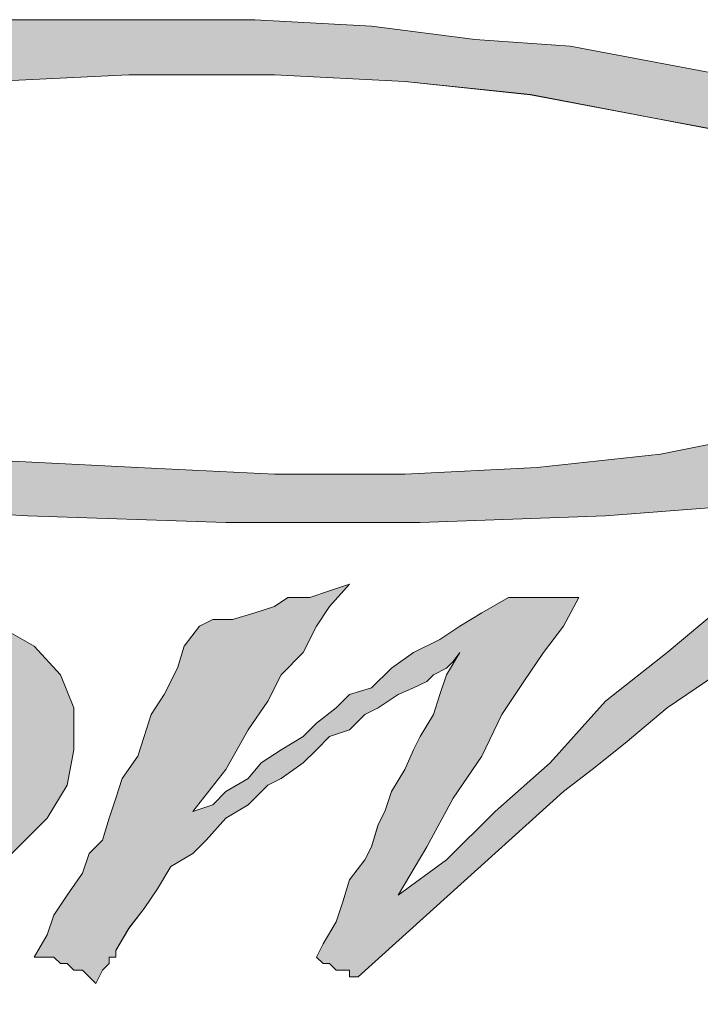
# Paper-space layout 'A2-V (Narrow)' of a CAD drawing. Header units: millimetres. Extents: x -5 to 415, y -15 to 579.
# Tile 6 of 17: x 236.03 to 243.47, y 11.24 to 22. Entities that reach past the tile are written whole.
import ezdxf

# ---------------------------------------------------------------- set-up
doc = ezdxf.new("R2010")
doc.units = ezdxf.units.MM
for name, color, linetype in [('Disegno1', 2, 'Continuous'), ('Tabella', 7, 'Continuous'), ('TabellaCampi', 2, 'Continuous'), ('TabellaIntestazioni', 1, 'Continuous')]:
    doc.layers.add(name, color=color, linetype=linetype)
doc.styles.get("Standard").update_dxf_attribs({"font": 'arial.ttf', "height": 3})

# ---------------------------------------------------------------- blocks, each defined once
blk = doc.blocks.new('L')
h = blk.add_hatch(color=5)
h.paths.add_polyline_path([(50.912, 9.696), (50.695, 9.334), (50.454, 9.021), (50.164, 8.659), (49.923, 8.274), (49.634, 7.912), (49.417, 7.526), (49.176, 7.213), (48.959, 6.852), (48.887, 6.707), (48.887, 6.466), (48.959, 6.321), (49.031, 6.177), (49.176, 6.104), (49.321, 6.008), (49.489, 5.935), (49.706, 5.935), (50.164, 5.935), (50.622, 6.104), (51.056, 6.249), (51.514, 6.393), (51.9, 6.707), (52.189, 6.924), (52.43, 7.141), (52.503, 7.382), (52.43, 7.382), (52.334, 7.382), (52.189, 7.382), (51.972, 7.31), (51.828, 7.31), (51.659, 7.31), (51.514, 7.31), (51.442, 7.31), (51.442, 7.213), (51.37, 7.141), (51.37, 7.068), (51.297, 6.924), (51.129, 6.852), (51.056, 6.707), (50.839, 6.61), (50.622, 6.466), (50.454, 6.393), (50.237, 6.393), (50.164, 6.393), (50.092, 6.393), (50.02, 6.466), (49.923, 6.538), (49.923, 6.707), (49.923, 6.779), (50.02, 6.996), (50.164, 7.382), (50.381, 7.912), (50.695, 8.346), (50.984, 8.876), (51.225, 9.334), (51.442, 9.624), (51.587, 9.696), (51.828, 9.696), (52.045, 9.792), (52.334, 9.792), (52.647, 9.792), (52.937, 9.696), (53.178, 9.696), (53.467, 9.624), (53.636, 9.551), (53.708, 9.624), (53.708, 9.696), (53.853, 9.865), (53.925, 10.009), (53.997, 10.154), (54.069, 10.299), (54.142, 10.467), (54.238, 10.54), (53.997, 10.54), (53.78, 10.54), (53.395, 10.467), (53.033, 10.467), (52.647, 10.395), (52.334, 10.299), (52.045, 10.226), (51.828, 10.226), (52.045, 10.467), (52.262, 10.757), (52.575, 11.07), (52.937, 11.359), (53.322, 11.745), (53.708, 12.034), (54.069, 12.348), (54.528, 12.637), (53.033, 12.637), (52.864, 12.42), (52.647, 12.203), (52.503, 11.89), (52.189, 11.6), (51.972, 11.215), (51.659, 10.829), (51.442, 10.467), (51.129, 10.009), (50.695, 10.009), (50.309, 9.937), (50.02, 9.937), (49.779, 9.865), (49.562, 9.865), (49.321, 9.865), (49.104, 9.865), (48.814, 9.937), (49.176, 10.54), (49.489, 11.07), (49.851, 11.432), (50.237, 11.745), (50.622, 11.89), (51.056, 11.962), (51.587, 11.962), (52.117, 11.817), (52.72, 12.565), (52.647, 12.637), (52.575, 12.637), (52.43, 12.637), (52.262, 12.637), (52.045, 12.637), (51.828, 12.565), (51.587, 12.565), (50.839, 12.492), (50.164, 12.275), (49.634, 11.89), (49.248, 11.504), (48.887, 11.142), (48.573, 10.684), (48.356, 10.226), (48.115, 9.937), (46.548, 9.937), (46.621, 9.865), (46.693, 9.696), (46.765, 9.624), (46.765, 9.551), (46.838, 9.479), (46.91, 9.407), (47.006, 9.407), (47.079, 9.407), (47.151, 9.407), (47.223, 9.407), (47.368, 9.407), (47.44, 9.407), (47.609, 9.407), (47.754, 9.407), (47.971, 9.479), (44.21, 4.2), (44.957, 3.597), (45.56, 4.441), (46.018, 5.188), (46.548, 5.935), (47.006, 6.707), (47.44, 7.454), (47.898, 8.129), (48.284, 8.804), (48.646, 9.479), (48.887, 9.551), (49.176, 9.551), (49.489, 9.551), (49.779, 9.624), (50.092, 9.624), (50.381, 9.624), (50.695, 9.624)])
h.paths.add_polyline_path([(46.548, 3.091), (48.212, 3.091), (48.212, 2.778), (46.91, 2.778), (46.91, 2.488), (47.681, 2.488), (47.681, 2.175), (46.91, 2.175), (46.91, 1.789), (48.212, 1.789), (48.212, 1.5), (46.548, 1.5)])
h.paths.add_polyline_path([(50.164, 2.778), (49.104, 2.778), (49.104, 2.488), (50.092, 2.488), (50.164, 2.488), (50.237, 2.488), (50.309, 2.488), (50.309, 2.392), (50.381, 2.392), (50.454, 2.32), (50.454, 2.247), (50.454, 2.175), (50.526, 2.175), (50.526, 2.103), (50.526, 1.886), (50.526, 1.789), (50.454, 1.789), (50.454, 1.717), (50.454, 1.645), (50.454, 1.572), (50.381, 1.572), (50.309, 1.5), (50.237, 1.5), (50.164, 1.5), (50.092, 1.5), (49.104, 1.5), (49.031, 1.5), (48.959, 1.5), (48.887, 1.5), (48.887, 1.572), (48.814, 1.572), (48.718, 1.645), (48.718, 1.717), (48.718, 1.789), (48.718, 1.886), (48.718, 1.958), (49.031, 1.958), (49.031, 1.789), (50.164, 1.789), (50.164, 2.175), (49.176, 2.175), (49.104, 2.175), (49.031, 2.175), (48.959, 2.175), (48.887, 2.175), (48.887, 2.247), (48.814, 2.247), (48.814, 2.32), (48.814, 2.392), (48.814, 2.488), (48.814, 2.561), (48.814, 2.705), (48.814, 2.778), (48.814, 2.85), (48.814, 2.922), (48.887, 2.995), (48.959, 3.091), (49.031, 3.091), (49.104, 3.091), (49.176, 3.091), (50.092, 3.091), (50.164, 3.091), (50.237, 3.091), (50.309, 3.091), (50.381, 2.995), (50.454, 2.922), (50.454, 2.85), (50.454, 2.778), (50.454, 2.705), (50.164, 2.633)])
h.paths.add_polyline_path([(46.163, 8.587), (46.163, 8.201), (46.09, 7.743), (45.873, 7.382), (45.488, 6.996), (45.03, 6.707), (44.596, 6.393), (43.993, 6.177), (43.294, 6.008), (42.619, 5.863), (41.944, 5.863), (41.414, 5.935), (40.811, 6.104), (40.377, 6.321), (39.992, 6.538), (39.702, 6.924), (39.534, 7.31), (39.534, 7.671), (39.702, 8.057), (39.919, 8.418), (40.209, 8.804), (40.667, 9.093), (41.197, 9.407), (41.8, 9.624), (42.475, 9.865), (43.077, 9.937), (43.752, 9.937), (44.355, 9.865), (44.885, 9.696), (45.343, 9.551), (45.705, 9.262), (46.018, 8.949)])
h.paths.add_polyline_path([(42.089, 9.262), (42.547, 9.334), (43.077, 9.334), (43.463, 9.334), (43.897, 9.19), (44.21, 9.021), (44.499, 8.876), (44.741, 8.587), (44.813, 8.346), (44.813, 8.057), (44.741, 7.743), (44.596, 7.454), (44.355, 7.213), (43.993, 6.924), (43.608, 6.779), (43.222, 6.538), (42.692, 6.466), (42.258, 6.393), (41.727, 6.393), (41.269, 6.393), (40.884, 6.538), (40.522, 6.707), (40.305, 6.852), (40.064, 7.068), (39.992, 7.382), (39.919, 7.671), (40.064, 7.984), (40.209, 8.274), (40.45, 8.515), (40.739, 8.732), (41.125, 8.949), (41.583, 9.19)], flags=16)
h.paths.add_polyline_path([(37.653, 10.082), (37.798, 10.082), (38.184, 10.082), (38.642, 10.009), (39.172, 10.009), (39.702, 9.937), (40.136, 9.865), (40.45, 9.865), (40.594, 9.792), (40.377, 9.696), (40.136, 9.624), (39.919, 9.479), (39.775, 9.407), (39.606, 9.262), (39.534, 9.19), (39.389, 9.021), (39.389, 8.949), (38.859, 9.262), (38.256, 9.407), (37.726, 9.551), (37.123, 9.551), (36.593, 9.551), (36.087, 9.479), (35.628, 9.407), (35.243, 9.262), (34.881, 9.093), (34.64, 8.949), (34.568, 8.804), (34.568, 8.659), (34.712, 8.515), (35.026, 8.346), (35.484, 8.274), (36.087, 8.274), (36.448, 8.274), (36.906, 8.274), (37.436, 8.201), (37.967, 8.201), (38.401, 8.057), (38.786, 7.816), (38.931, 7.743), (39.1, 7.526), (39.172, 7.382), (39.172, 7.141), (39.1, 7.068), (39.003, 6.996), (38.859, 6.852), (38.786, 6.779), (38.642, 6.61), (38.401, 6.538), (38.256, 6.466), (38.184, 6.393), (37.726, 6.249), (37.364, 6.177), (36.978, 6.104), (36.593, 6.008), (36.159, 6.008), (35.773, 5.935), (35.387, 6.008), (35.098, 6.008), (34.712, 6.104), (34.351, 6.177), (33.965, 6.321), (33.579, 6.466), (33.218, 6.61), (32.905, 6.779), (32.76, 6.996), (32.688, 7.141), (32.76, 7.141), (32.76, 7.213), (32.832, 7.213), (32.905, 7.31), (32.977, 7.31), (33.507, 6.924), (34.038, 6.61), (34.64, 6.466), (35.243, 6.321), (35.845, 6.321), (36.376, 6.321), (36.906, 6.393), (37.364, 6.466), (37.726, 6.61), (38.039, 6.779), (38.184, 6.996), (38.184, 7.141), (38.039, 7.31), (37.726, 7.526), (37.195, 7.599), (36.448, 7.671), (36.159, 7.743), (35.773, 7.816), (35.387, 7.912), (34.954, 8.057), (34.568, 8.201), (34.351, 8.346), (34.11, 8.659), (34.11, 8.876), (34.11, 9.093), (34.279, 9.262), (34.423, 9.407), (34.568, 9.551), (35.026, 9.792), (35.556, 9.937), (36.159, 10.009), (36.689, 10.082), (37.195, 10.082)])
h.paths.add_polyline_path([(34.881, 10.154), (34.568, 10.009), (34.351, 9.937), (34.11, 9.792), (33.893, 9.624), (33.748, 9.551), (33.579, 9.407), (33.507, 9.262), (33.435, 9.093), (33.29, 9.093), (33.146, 9.093), (32.905, 9.093), (32.76, 9.093), (32.615, 9.093), (32.374, 9.021), (32.23, 9.021), (32.013, 8.949), (31.482, 8.804), (31.024, 8.587), (30.494, 8.274), (29.964, 7.912), (29.457, 7.526), (28.999, 7.141), (28.541, 6.779), (28.252, 6.393), (28.156, 6.321), (28.011, 6.177), (27.939, 6.104), (27.794, 5.935), (27.722, 5.791), (27.553, 5.719), (27.481, 5.646), (27.481, 5.574), (27.408, 5.719), (27.408, 5.791), (27.336, 5.935), (27.264, 6.008), (27.264, 6.104), (27.191, 6.249), (27.119, 6.321), (27.119, 6.466), (27.408, 6.779), (27.722, 7.141), (28.011, 7.526), (28.252, 7.912), (28.397, 8.346), (28.614, 8.804), (28.758, 9.262), (28.999, 9.792), (30.663, 10.009), (30.494, 9.696), (30.277, 9.479), (30.06, 9.19), (29.819, 8.876), (29.602, 8.587), (29.361, 8.274), (29.144, 7.912), (28.927, 7.599), (29.144, 7.743), (29.361, 7.912), (29.602, 8.129), (29.891, 8.274), (30.205, 8.515), (30.494, 8.732), (30.735, 8.876), (30.952, 9.021), (31.169, 9.093), (31.41, 9.262), (31.627, 9.334), (31.868, 9.479), (32.085, 9.551), (32.302, 9.696), (32.543, 9.792), (32.688, 9.865), (33.146, 10.009), (33.579, 10.082), (34.038, 10.154), (34.351, 10.154), (34.64, 10.226), (34.785, 10.154)])
h.paths.add_polyline_path([(37.581, 3.091), (37.653, 3.091), (37.653, 2.995), (37.726, 2.995), (37.726, 2.922), (37.798, 2.922), (37.798, 2.85), (37.798, 2.778), (37.798, 2.705), (37.798, 1.886), (37.798, 1.789), (37.798, 1.717), (37.798, 1.645), (37.726, 1.645), (37.726, 1.572), (37.653, 1.572), (37.653, 1.5), (37.581, 1.5), (37.509, 1.5), (37.436, 1.5), (36.231, 1.5), (36.159, 1.5), (36.087, 1.5), (35.99, 1.5), (35.99, 1.572), (35.918, 1.572), (35.918, 1.645), (35.845, 1.645), (35.845, 1.717), (35.845, 1.789), (35.845, 1.886), (35.845, 2.705), (35.845, 2.778), (35.845, 2.85), (35.845, 2.922), (35.918, 2.922), (35.918, 2.995), (35.99, 2.995), (35.99, 3.091), (36.087, 3.091), (36.159, 3.091), (36.231, 3.091), (37.436, 3.091), (37.509, 3.091)])
h.paths.add_polyline_path([(38.497, 3.091), (38.859, 3.091), (38.859, 1.789), (39.992, 1.789), (39.992, 1.5), (38.497, 1.5)])
h.paths.add_polyline_path([(42.017, 2.778), (40.739, 2.778), (40.739, 1.789), (42.017, 1.789)], flags=16)
h.paths.add_polyline_path([(40.45, 2.705), (40.45, 2.778), (40.45, 2.85), (40.45, 2.922), (40.45, 2.995), (40.522, 2.995), (40.594, 3.091), (40.667, 3.091), (40.739, 3.091), (40.811, 3.091), (41.944, 3.091), (42.017, 3.091), (42.089, 3.091), (42.185, 3.091), (42.258, 3.091), (42.258, 2.995), (42.33, 2.995), (42.33, 2.922), (42.33, 2.85), (42.402, 2.85), (42.402, 2.778), (42.402, 2.705), (42.402, 1.886), (42.402, 1.789), (42.402, 1.717), (42.33, 1.717), (42.33, 1.645), (42.33, 1.572), (42.258, 1.572), (42.258, 1.5), (42.185, 1.5), (42.089, 1.5), (42.017, 1.5), (41.944, 1.5), (40.811, 1.5), (40.739, 1.5), (40.667, 1.5), (40.594, 1.5), (40.522, 1.572), (40.45, 1.572), (40.45, 1.645), (40.45, 1.717), (40.45, 1.789), (40.45, 1.886)])
h.paths.add_polyline_path([(44.499, 2.778), (43.391, 2.778), (43.391, 1.789), (44.499, 1.789), (44.499, 2.103), (43.897, 2.103), (43.897, 2.392), (44.885, 2.392), (44.885, 1.886), (44.885, 1.789), (44.885, 1.717), (44.813, 1.645), (44.813, 1.572), (44.741, 1.572), (44.741, 1.5), (44.668, 1.5), (44.596, 1.5), (44.499, 1.5), (43.391, 1.5), (43.294, 1.5), (43.222, 1.5), (43.15, 1.5), (43.077, 1.572), (43.005, 1.645), (43.005, 1.717), (43.005, 1.789), (43.005, 1.886), (43.005, 2.705), (43.005, 2.778), (43.005, 2.85), (43.005, 2.922), (43.077, 2.995), (43.15, 3.091), (43.222, 3.091), (43.294, 3.091), (43.391, 3.091), (44.499, 3.091), (44.596, 3.091), (44.668, 3.091), (44.741, 3.091), (44.741, 2.995), (44.813, 2.995), (44.813, 2.922), (44.885, 2.85), (44.885, 2.778), (44.885, 2.705), (44.499, 2.633)])
h.paths.add_polyline_path([(45.488, 3.091), (45.873, 3.091), (45.873, 1.5), (45.488, 1.5)])
h.paths.add_polyline_path([(29.747, 3.091), (29.819, 3.091), (29.891, 3.091), (29.964, 3.091), (29.964, 2.995), (30.06, 2.995), (30.06, 2.922), (30.132, 2.85), (30.132, 2.778), (30.132, 2.705), (30.132, 2.561), (29.747, 2.488), (29.747, 2.778), (28.758, 2.778), (28.758, 1.789), (29.747, 1.789), (29.747, 2.103), (30.132, 2.03), (30.132, 1.886), (30.132, 1.789), (30.132, 1.717), (30.06, 1.645), (30.06, 1.572), (29.964, 1.572), (29.964, 1.5), (29.891, 1.5), (29.819, 1.5), (29.747, 1.5), (28.758, 1.5), (28.686, 1.5), (28.614, 1.5), (28.541, 1.5), (28.469, 1.572), (28.397, 1.645), (28.397, 1.717), (28.397, 1.789), (28.397, 1.886), (28.397, 2.705), (28.397, 2.778), (28.397, 2.85), (28.397, 2.922), (28.469, 2.995), (28.541, 3.091), (28.614, 3.091), (28.686, 3.091), (28.758, 3.091)])
h.paths.add_polyline_path([(30.735, 3.091), (31.097, 3.091), (31.097, 2.488), (32.23, 2.488), (32.23, 3.091), (32.615, 3.091), (32.615, 1.5), (32.23, 1.5), (32.23, 2.175), (31.097, 2.175), (31.097, 1.5), (30.735, 1.5)])
h.paths.add_polyline_path([(33.29, 3.091), (33.579, 3.091), (34.881, 2.03), (34.881, 3.091), (35.17, 3.091), (35.17, 1.5), (34.954, 1.5), (33.676, 2.561), (33.676, 1.5), (33.29, 1.5)])
h.paths.add_polyline_path([(37.436, 2.778), (36.231, 2.778), (36.231, 1.789), (37.436, 1.789)], flags=16)
h.paths.add_polyline_path([(27.481, 9.021), (27.191, 9.334), (26.806, 9.551), (26.275, 9.696), (25.673, 9.865), (25.07, 9.865), (24.395, 9.865), (23.72, 9.696), (23.045, 9.551), (22.443, 9.334), (21.912, 9.021), (21.551, 8.659), (21.237, 8.346), (21.02, 7.984), (20.948, 7.599), (21.02, 7.213), (21.165, 6.852), (21.551, 6.538), (21.912, 6.321), (22.443, 6.177), (22.973, 6.008), (23.648, 6.008), (24.323, 6.008), (24.998, 6.104), (25.239, 6.177), (25.456, 6.249), (25.769, 6.393), (26.058, 6.466), (26.275, 6.61), (26.589, 6.707), (26.806, 6.852), (27.047, 6.924), (25.842, 7.141), (25.673, 6.996), (25.456, 6.852), (25.167, 6.707), (24.853, 6.61), (24.178, 6.466), (23.431, 6.466), (23.045, 6.466), (22.756, 6.538), (22.443, 6.61), (22.153, 6.779), (21.84, 6.924), (21.695, 7.141), (21.551, 7.454), (21.454, 7.743), (27.481, 7.599), (27.553, 7.743), (27.649, 7.912), (27.722, 7.984), (27.722, 8.129), (27.722, 8.274), (27.722, 8.418), (27.722, 8.587), (27.722, 8.659)])
h.paths.add_polyline_path([(22.901, 8.949), (23.262, 9.021), (23.648, 9.093), (23.865, 9.19), (24.251, 9.262), (24.636, 9.262), (25.07, 9.262), (25.6, 9.19), (26.058, 9.093), (26.372, 8.876), (26.516, 8.732), (26.589, 8.587), (26.589, 8.418), (26.589, 8.201), (21.454, 7.984), (21.623, 8.201), (21.84, 8.418), (22.226, 8.659), (22.515, 8.804)], flags=16)
h.paths.add_polyline_path([(20.707, 15.506), (21.84, 15.12), (22.973, 14.758), (23.865, 14.373), (24.636, 14.083), (25.239, 13.698), (25.673, 13.408), (26.058, 13.095), (26.203, 12.806), (26.275, 12.565), (26.203, 12.348), (26.058, 12.107), (25.769, 11.89), (25.383, 11.673), (24.323, 11.359), (22.973, 11.07), (21.31, 10.829), (19.429, 10.684), (17.404, 10.612), (15.283, 10.612), (13.114, 10.684), (10.92, 10.829), (8.823, 10.998), (6.774, 11.287), (8.437, 12.806), (8.823, 12.565), (9.257, 12.275), (9.787, 12.034), (10.317, 11.89), (11.595, 11.6), (12.873, 11.287), (14.319, 11.215), (15.813, 11.142), (17.236, 11.142), (18.682, 11.215), (20.032, 11.359), (21.237, 11.6), (22.298, 11.89), (23.118, 12.203), (23.431, 12.42), (23.648, 12.565), (23.793, 12.806), (23.865, 13.023), (23.865, 13.24), (23.793, 13.481), (23.576, 13.698), (23.359, 13.915), (22.756, 14.3), (21.985, 14.614), (21.02, 14.831), (19.887, 15.048), (18.61, 15.289), (17.236, 15.433), (15.813, 15.506), (14.222, 15.506), (12.728, 15.433), (11.137, 15.361), (9.57, 15.12), (7.979, 14.903), (6.557, 14.517), (5.11, 14.011), (4.435, 13.77), (3.833, 13.481), (3.23, 13.095), (2.628, 12.806), (0, 13.553), (2.025, 14.228), (4.002, 14.831), (5.882, 15.216), (7.762, 15.578), (9.498, 15.819), (11.137, 15.964), (12.728, 16.108), (14.15, 16.108), (15.597, 16.108), (16.874, 16.036), (18.007, 15.891), (19.044, 15.819)])
h.paths.add_polyline_path([(20.707, 9.696), (21.02, 9.865), (21.237, 10.009), (21.551, 10.154), (21.768, 10.154), (21.985, 10.154), (22.153, 10.154), (22.298, 10.154), (22.37, 10.154), (22.443, 10.154), (22.587, 10.082), (22.828, 10.009), (23.045, 9.865), (22.443, 9.792), (21.84, 9.551), (21.237, 9.334), (20.635, 8.949), (20.104, 8.587), (19.646, 8.201), (19.285, 7.912), (18.971, 7.671), (16.729, 5.646), (16.633, 5.646), (16.633, 5.719), (16.561, 5.719), (16.488, 5.719), (16.416, 5.791), (16.344, 5.791), (16.271, 5.863), (16.344, 6.008), (16.488, 6.249), (16.561, 6.466), (16.633, 6.707), (16.802, 6.924), (16.874, 7.068), (16.946, 7.31), (17.019, 7.454), (17.091, 7.671), (17.236, 7.912), (17.332, 8.129), (17.404, 8.274), (17.549, 8.515), (17.621, 8.732), (17.694, 8.949), (17.838, 9.19), (17.766, 9.093), (17.694, 9.021), (17.549, 8.949), (17.477, 8.876), (17.332, 8.804), (17.163, 8.732), (16.946, 8.587), (16.802, 8.515), (16.633, 8.346), (16.416, 8.274), (16.271, 8.129), (16.127, 7.984), (15.886, 7.816), (15.741, 7.743), (15.597, 7.599), (15.524, 7.526), (15.283, 7.382), (15.066, 7.141), (14.922, 6.996), (14.68, 6.852), (14.536, 6.61), (14.391, 6.393), (14.222, 6.177), (14.078, 5.935), (14.078, 5.863), (14.006, 5.863), (14.006, 5.791), (13.933, 5.719), (13.861, 5.574), (13.789, 5.646), (13.716, 5.719), (13.62, 5.719), (13.548, 5.791), (13.475, 5.791), (13.403, 5.863), (13.258, 5.863), (13.186, 5.863), (13.331, 6.104), (13.403, 6.321), (13.548, 6.538), (13.716, 6.779), (13.789, 6.996), (13.933, 7.141), (14.006, 7.382), (14.078, 7.599), (14.15, 7.816), (14.319, 8.057), (14.391, 8.274), (14.464, 8.515), (14.608, 8.732), (14.753, 9.021), (14.825, 9.262), (14.994, 9.479), (15.138, 9.551), (15.355, 9.551), (15.597, 9.624), (15.813, 9.696), (15.958, 9.792), (16.199, 9.792), (16.416, 9.865), (16.633, 9.937), (16.416, 9.696), (16.271, 9.479), (16.127, 9.19), (15.886, 8.949), (15.741, 8.659), (15.524, 8.346), (15.283, 7.912), (14.922, 7.454), (15.138, 7.526), (15.283, 7.671), (15.524, 7.816), (15.669, 7.984), (15.886, 8.129), (16.127, 8.274), (16.271, 8.418), (16.488, 8.587), (16.633, 8.732), (16.874, 8.804), (17.091, 9.021), (17.332, 9.19), (17.621, 9.334), (17.838, 9.479), (18.079, 9.624), (18.369, 9.792), (18.441, 9.792), (18.537, 9.792), (18.682, 9.792), (18.754, 9.792), (18.827, 9.792), (18.971, 9.792), (19.044, 9.792), (19.14, 9.792), (18.971, 9.479), (18.754, 9.19), (18.537, 8.876), (18.296, 8.515), (18.079, 8.057), (17.766, 7.599), (17.477, 7.068), (17.163, 6.538), (17.694, 6.924), (18.224, 7.454), (18.827, 7.984), (19.429, 8.659), (20.104, 9.19)])
h.paths.add_polyline_path([(12.342, 9.696), (12.8, 9.479), (13.186, 9.262), (13.475, 8.949), (13.62, 8.587), (13.62, 8.129), (13.548, 7.743), (13.331, 7.382), (12.945, 6.996), (12.511, 6.707), (11.981, 6.393), (11.45, 6.177), (10.775, 5.935), (10.1, 5.863), (9.425, 5.863), (8.823, 5.935), (8.292, 6.104), (7.834, 6.321), (7.449, 6.538), (7.159, 6.852), (7.015, 7.213), (7.015, 7.671), (7.159, 8.057), (7.376, 8.418), (7.69, 8.804), (8.124, 9.093), (8.654, 9.407), (9.257, 9.624), (9.859, 9.792), (10.534, 9.937), (11.233, 9.937), (11.836, 9.865)])
h.paths.add_polyline_path([(21.695, 2.561), (21.623, 2.633), (21.551, 2.705), (21.454, 2.705), (21.454, 2.778), (21.382, 2.778), (21.31, 2.778), (21.237, 2.778), (21.165, 2.778), (20.49, 2.778), (20.49, 1.789), (21.02, 1.789), (21.093, 1.789), (21.165, 1.789), (21.237, 1.789), (21.31, 1.789), (21.382, 1.886), (21.454, 1.886), (21.551, 1.886), (21.623, 1.958), (21.623, 2.03), (21.695, 2.103), (21.695, 2.175), (21.695, 2.247), (21.695, 2.32), (21.695, 2.392), (21.695, 2.488)], flags=16)
h.paths.add_polyline_path([(21.165, 3.091), (21.31, 3.091), (21.382, 3.091), (21.454, 3.091), (21.551, 2.995), (21.623, 2.995), (21.695, 2.922), (21.768, 2.922), (21.84, 2.85), (21.912, 2.85), (21.912, 2.778), (21.985, 2.705), (21.985, 2.633), (22.057, 2.561), (22.057, 2.488), (22.057, 2.392), (22.057, 2.32), (22.057, 2.175), (22.057, 2.103), (22.057, 2.03), (21.985, 1.958), (21.985, 1.886), (21.912, 1.789), (21.912, 1.717), (21.84, 1.717), (21.768, 1.645), (21.695, 1.572), (21.623, 1.572), (21.551, 1.572), (21.382, 1.5), (21.31, 1.5), (21.165, 1.5), (21.093, 1.5), (20.104, 1.5), (20.104, 3.091)])
h.paths.add_polyline_path([(24.636, 3.091), (23.72, 3.091), (23.72, 3.453), (25.914, 3.453), (25.914, 3.091), (25.07, 3.091), (25.07, 1.5), (24.636, 1.5)])
h.paths.add_polyline_path([(26.203, 3.091), (27.866, 3.091), (27.866, 2.778), (26.589, 2.778), (26.589, 2.488), (27.336, 2.488), (27.336, 2.175), (26.589, 2.175), (26.589, 1.789), (27.866, 1.789), (27.866, 1.5), (26.203, 1.5)])
h.paths.add_polyline_path([(13.114, 3.091), (13.331, 3.091), (14.608, 2.03), (14.608, 3.091), (14.994, 3.091), (14.994, 1.5), (14.68, 1.5), (13.403, 2.561), (13.403, 1.5), (13.114, 1.5)])
h.paths.add_polyline_path([(16.946, 2.778), (15.958, 2.778), (15.958, 1.789), (16.946, 1.789), (16.946, 2.103), (17.332, 2.03), (17.332, 1.886), (17.332, 1.789), (17.332, 1.717), (17.332, 1.645), (17.236, 1.572), (17.163, 1.5), (17.091, 1.5), (17.019, 1.5), (16.946, 1.5), (15.958, 1.5), (15.886, 1.5), (15.813, 1.5), (15.741, 1.5), (15.741, 1.572), (15.669, 1.572), (15.669, 1.645), (15.597, 1.717), (15.597, 1.789), (15.597, 1.886), (15.597, 2.705), (15.597, 2.778), (15.597, 2.85), (15.669, 2.922), (15.669, 2.995), (15.741, 2.995), (15.741, 3.091), (15.813, 3.091), (15.886, 3.091), (15.958, 3.091), (16.946, 3.091), (17.019, 3.091), (17.091, 3.091), (17.163, 3.091), (17.236, 2.995), (17.332, 2.922), (17.332, 2.85), (17.332, 2.778), (17.332, 2.705), (17.332, 2.561), (16.946, 2.488)])
h.paths.add_polyline_path([(17.935, 3.091), (19.574, 3.091), (19.574, 2.778), (18.296, 2.778), (18.296, 2.488), (19.044, 2.488), (19.044, 2.175), (18.296, 2.175), (18.296, 1.789), (19.574, 1.789), (19.574, 1.5), (17.935, 1.5)])
h.paths.add_polyline_path([(12.27, 8.274), (12.27, 8.057), (12.198, 7.743), (12.053, 7.454), (11.836, 7.141), (11.45, 6.924), (11.065, 6.707), (10.703, 6.538), (10.173, 6.393), (9.642, 6.321), (9.184, 6.321), (8.726, 6.393), (8.365, 6.466), (7.979, 6.61), (7.762, 6.852), (7.521, 7.068), (7.449, 7.382), (7.376, 7.671), (7.449, 7.984), (7.69, 8.201), (7.907, 8.515), (8.22, 8.732), (8.582, 8.949), (9.04, 9.093), (9.57, 9.262), (10.028, 9.334), (10.534, 9.334), (10.92, 9.262), (11.378, 9.19), (11.667, 9.021), (11.981, 8.804), (12.198, 8.587)], flags=16)
h.paths.add_polyline_path([(10.703, 13.408), (9.859, 13.167), (2.194, 4.899), (4.749, 6.008)])
h.paths.add_polyline_path([(4.291, 3.453), (4.677, 3.453), (5.81, 1.5), (5.279, 1.5), (5.038, 1.958), (3.905, 1.958), (3.688, 1.5), (3.23, 1.5)])
h.paths.add_polyline_path([(7.69, 2.561), (7.617, 2.633), (7.617, 2.705), (7.521, 2.705), (7.449, 2.778), (7.376, 2.778), (7.304, 2.778), (7.232, 2.778), (7.159, 2.778), (6.557, 2.778), (6.557, 1.789), (7.015, 1.789), (7.087, 1.789), (7.159, 1.789), (7.232, 1.789), (7.304, 1.789), (7.376, 1.886), (7.449, 1.886), (7.521, 1.886), (7.617, 1.958), (7.69, 2.03), (7.69, 2.103), (7.69, 2.175), (7.69, 2.247), (7.69, 2.32), (7.69, 2.392), (7.69, 2.488)], flags=16)
h.paths.add_polyline_path([(6.171, 3.091), (7.159, 3.091), (7.304, 3.091), (7.376, 3.091), (7.449, 3.091), (7.521, 2.995), (7.69, 2.995), (7.762, 2.922), (7.834, 2.85), (7.907, 2.85), (7.979, 2.778), (7.979, 2.705), (8.051, 2.633), (8.051, 2.561), (8.051, 2.488), (8.051, 2.392), (8.051, 2.32), (8.051, 2.175), (8.051, 2.103), (8.051, 2.03), (8.051, 1.958), (7.979, 1.886), (7.979, 1.789), (7.907, 1.717), (7.834, 1.717), (7.762, 1.645), (7.69, 1.572), (7.617, 1.572), (7.521, 1.572), (7.449, 1.5), (7.304, 1.5), (7.232, 1.5), (7.087, 1.5), (6.171, 1.5)])
h.paths.add_polyline_path([(8.365, 3.091), (8.823, 3.091), (9.425, 1.958), (10.1, 3.091), (10.462, 3.091), (9.57, 1.5), (9.329, 1.5)])
h.paths.add_polyline_path([(11.45, 3.091), (11.74, 3.091), (12.656, 1.5), (12.27, 1.5), (12.053, 1.886), (11.065, 1.886), (10.848, 1.5), (10.534, 1.5)])
h.paths.add_polyline_path([(11.233, 2.103), (11.908, 2.103), (11.595, 2.778)], flags=16)
h.paths.add_polyline_path([(4.074, 2.247), (4.893, 2.247), (4.435, 3.091)], flags=16)
at = {"layer": 'Tabella', "color": 7, "lineweight": 0}
for p, q in [((12.728, 16.108), (14.15, 16.108)), ((14.15, 16.108), (15.597, 16.108)), ((15.597, 16.108), (16.874, 16.036)), ((16.874, 16.036), (18.007, 15.891)), ((18.007, 15.891), (19.044, 15.819)), ((19.044, 15.819), (20.707, 15.506)), ((14.222, 15.506), (12.728, 15.433)), ((15.813, 15.506), (14.222, 15.506)), ((17.236, 15.433), (15.813, 15.506)), ((18.61, 15.289), (17.236, 15.433)), ((19.887, 15.048), (18.61, 15.289)), ((21.02, 14.831), (19.887, 15.048)), ((20.032, 11.359), (21.237, 11.6)), ((18.682, 11.215), (20.032, 11.359)), ((12.873, 11.287), (14.319, 11.215)), ((14.319, 11.215), (15.813, 11.142)), ((17.236, 11.142), (18.682, 11.215)), ((15.813, 11.142), (17.236, 11.142)), ((13.114, 10.684), (10.92, 10.829)), ((21.31, 10.829), (19.429, 10.684)), ((15.283, 10.612), (13.114, 10.684)), ((19.429, 10.684), (17.404, 10.612)), ((17.404, 10.612), (15.283, 10.612)), ((16.633, 9.937), (16.416, 9.696)), ((16.416, 9.865), (16.633, 9.937)), ((16.199, 9.792), (16.416, 9.865)), ((15.597, 9.624), (15.813, 9.696)), ((15.813, 9.696), (15.958, 9.792)), ((15.958, 9.792), (16.199, 9.792)), ((16.416, 9.696), (16.271, 9.479)), ((18.079, 9.624), (18.369, 9.792)), ((18.369, 9.792), (18.441, 9.792)), ((18.441, 9.792), (18.537, 9.792)), ((18.537, 9.792), (18.682, 9.792)), ((18.682, 9.792), (18.754, 9.792)), ((18.754, 9.792), (18.827, 9.792)), ((18.827, 9.792), (18.971, 9.792)), ((19.14, 9.792), (18.971, 9.479)), ((18.971, 9.792), (19.044, 9.792)), ((19.044, 9.792), (19.14, 9.792)), ((20.104, 9.19), (20.707, 9.696)), ((15.355, 9.551), (15.597, 9.624)), ((17.838, 9.479), (18.079, 9.624)), ((12.8, 9.479), (13.186, 9.262)), ((14.825, 9.262), (14.994, 9.479)), ((14.994, 9.479), (15.138, 9.551)), ((15.138, 9.551), (15.355, 9.551)), ((16.271, 9.479), (16.127, 9.19)), ((17.621, 9.334), (17.838, 9.479)), ((18.971, 9.479), (18.754, 9.19)), ((13.186, 9.262), (13.475, 8.949)), ((14.753, 9.021), (14.825, 9.262)), ((17.332, 9.19), (17.621, 9.334)), ((16.127, 9.19), (15.886, 8.949)), ((17.091, 9.021), (17.332, 9.19)), ((17.694, 8.949), (17.838, 9.19)), ((17.838, 9.19), (17.766, 9.093)), ((18.754, 9.19), (18.537, 8.876)), ((19.429, 8.659), (20.104, 9.19)), ((17.766, 9.093), (17.694, 9.021)), ((13.475, 8.949), (13.62, 8.587)), ((14.608, 8.732), (14.753, 9.021)), ((15.886, 8.949), (15.741, 8.659)), ((16.874, 8.804), (17.091, 9.021)), ((17.549, 8.949), (17.477, 8.876)), ((17.694, 9.021), (17.549, 8.949)), ((17.621, 8.732), (17.694, 8.949)), ((20.635, 8.949), (20.104, 8.587)), ((17.477, 8.876), (17.332, 8.804)), ((18.537, 8.876), (18.296, 8.515)), ((14.464, 8.515), (14.608, 8.732)), ((16.488, 8.587), (16.633, 8.732)), ((16.633, 8.732), (16.874, 8.804)), ((17.163, 8.732), (16.946, 8.587)), ((17.332, 8.804), (17.163, 8.732)), ((17.549, 8.515), (17.621, 8.732)), ((15.741, 8.659), (15.524, 8.346)), ((18.827, 7.984), (19.429, 8.659)), ((13.62, 8.587), (13.62, 8.129)), ((14.391, 8.274), (14.464, 8.515)), ((16.271, 8.418), (16.488, 8.587)), ((16.802, 8.515), (16.633, 8.346)), ((16.946, 8.587), (16.802, 8.515)), ((17.404, 8.274), (17.549, 8.515)), ((18.296, 8.515), (18.079, 8.057)), ((20.104, 8.587), (19.646, 8.201)), ((16.127, 8.274), (16.271, 8.418)), ((15.524, 8.346), (15.283, 7.912)), ((16.633, 8.346), (16.416, 8.274)), ((14.319, 8.057), (14.391, 8.274)), ((15.886, 8.129), (16.127, 8.274)), ((16.416, 8.274), (16.271, 8.129)), ((17.332, 8.129), (17.404, 8.274)), ((19.646, 8.201), (19.285, 7.912)), ((13.62, 8.129), (13.548, 7.743)), ((15.669, 7.984), (15.886, 8.129)), ((16.271, 8.129), (16.127, 7.984)), ((17.236, 7.912), (17.332, 8.129)), ((14.15, 7.816), (14.319, 8.057)), ((15.524, 7.816), (15.669, 7.984)), ((16.127, 7.984), (15.886, 7.816)), ((18.079, 8.057), (17.766, 7.599)), ((18.224, 7.454), (18.827, 7.984)), ((15.283, 7.912), (14.922, 7.454)), ((17.091, 7.671), (17.236, 7.912)), ((19.285, 7.912), (18.971, 7.671)), ((14.078, 7.599), (14.15, 7.816)), ((15.283, 7.671), (15.524, 7.816)), ((15.886, 7.816), (15.741, 7.743)), ((13.548, 7.743), (13.331, 7.382)), ((15.138, 7.526), (15.283, 7.671)), ((15.741, 7.743), (15.597, 7.599)), ((18.971, 7.671), (16.729, 5.646)), ((17.019, 7.454), (17.091, 7.671)), ((14.006, 7.382), (14.078, 7.599)), ((15.597, 7.599), (15.524, 7.526)), ((17.766, 7.599), (17.477, 7.068)), ((14.922, 7.454), (15.138, 7.526)), ((15.524, 7.526), (15.283, 7.382)), ((16.946, 7.31), (17.019, 7.454)), ((17.694, 6.924), (18.224, 7.454)), ((13.331, 7.382), (12.945, 6.996)), ((13.933, 7.141), (14.006, 7.382)), ((15.283, 7.382), (15.066, 7.141)), ((16.874, 7.068), (16.946, 7.31)), ((13.789, 6.996), (13.933, 7.141)), ((15.066, 7.141), (14.922, 6.996)), ((13.716, 6.779), (13.789, 6.996)), ((14.922, 6.996), (14.68, 6.852)), ((16.802, 6.924), (16.874, 7.068)), ((17.477, 7.068), (17.163, 6.538)), ((16.633, 6.707), (16.802, 6.924)), ((17.163, 6.538), (17.694, 6.924)), ((14.68, 6.852), (14.536, 6.61)), ((13.548, 6.538), (13.716, 6.779)), ((16.561, 6.466), (16.633, 6.707)), ((14.536, 6.61), (14.391, 6.393)), ((13.403, 6.321), (13.548, 6.538)), ((16.488, 6.249), (16.561, 6.466)), ((14.391, 6.393), (14.222, 6.177)), ((13.331, 6.104), (13.403, 6.321)), ((16.344, 6.008), (16.488, 6.249)), ((14.222, 6.177), (14.078, 5.935)), ((13.186, 5.863), (13.331, 6.104)), ((14.078, 5.935), (14.078, 5.863)), ((16.271, 5.863), (16.344, 6.008)), ((13.258, 5.863), (13.186, 5.863)), ((13.403, 5.863), (13.258, 5.863)), ((13.475, 5.791), (13.403, 5.863)), ((14.006, 5.863), (14.006, 5.791)), ((14.078, 5.863), (14.006, 5.863)), ((16.344, 5.791), (16.271, 5.863)), ((13.548, 5.791), (13.475, 5.791)), ((13.62, 5.719), (13.548, 5.791)), ((13.716, 5.719), (13.62, 5.719)), ((13.789, 5.646), (13.716, 5.719)), ((13.933, 5.719), (13.861, 5.574)), ((14.006, 5.791), (13.933, 5.719)), ((16.416, 5.791), (16.344, 5.791)), ((16.488, 5.719), (16.416, 5.791)), ((16.561, 5.719), (16.488, 5.719)), ((16.633, 5.719), (16.561, 5.719)), ((16.633, 5.646), (16.633, 5.719)), ((13.861, 5.574), (13.789, 5.646)), ((16.729, 5.646), (16.633, 5.646)), ((13.861, 5.574), (13.861, 5.574))]:
    blk.add_line(p, q, dxfattribs=at)
blk = doc.blocks.new('powersoft')
at = {"layer": 'Tabella', "color": 7, "lineweight": 0}
for p, q in [((-169.272, 17), (-167.85, 17)), ((-167.85, 17), (-166.403, 17)), ((-166.403, 17), (-165.126, 16.928)), ((-165.126, 16.928), (-163.993, 16.783)), ((-163.993, 16.783), (-162.956, 16.711)), ((-162.956, 16.711), (-161.293, 16.397)), ((-167.778, 16.397), (-169.272, 16.325)), ((-166.187, 16.397), (-167.778, 16.397)), ((-164.764, 16.325), (-166.187, 16.397)), ((-163.39, 16.18), (-164.764, 16.325)), ((-162.113, 15.939), (-163.39, 16.18)), ((-160.98, 15.722), (-162.113, 15.939)), ((-161.968, 12.251), (-160.763, 12.492)), ((-169.127, 12.179), (-167.681, 12.107)), ((-163.318, 12.107), (-161.968, 12.251)), ((-167.681, 12.107), (-166.187, 12.034)), ((-164.764, 12.034), (-163.318, 12.107)), ((-166.187, 12.034), (-164.764, 12.034)), ((-168.886, 11.576), (-171.08, 11.721)), ((-160.69, 11.721), (-162.571, 11.576)), ((-166.717, 11.504), (-168.886, 11.576)), ((-162.571, 11.576), (-164.596, 11.504)), ((-164.596, 11.504), (-166.717, 11.504)), ((-165.367, 10.829), (-165.584, 10.588)), ((-165.584, 10.757), (-165.367, 10.829)), ((-166.187, 10.588), (-166.042, 10.684)), ((-166.042, 10.684), (-165.801, 10.684)), ((-165.801, 10.684), (-165.584, 10.757)), ((-163.921, 10.516), (-163.631, 10.684)), ((-163.631, 10.684), (-163.559, 10.684)), ((-163.559, 10.684), (-163.463, 10.684)), ((-163.463, 10.684), (-163.318, 10.684)), ((-163.318, 10.684), (-163.246, 10.684)), ((-163.246, 10.684), (-163.173, 10.684)), ((-163.173, 10.684), (-163.029, 10.684)), ((-162.86, 10.684), (-163.029, 10.371)), ((-163.029, 10.684), (-162.956, 10.684)), ((-162.956, 10.684), (-162.86, 10.684)), ((-166.403, 10.516), (-166.187, 10.588)), ((-165.584, 10.588), (-165.729, 10.371)), ((-161.896, 10.082), (-161.293, 10.588)), ((-167.006, 10.371), (-166.862, 10.443)), ((-166.862, 10.443), (-166.645, 10.443)), ((-166.645, 10.443), (-166.403, 10.516)), ((-164.162, 10.371), (-163.921, 10.516)), ((-169.2, 10.371), (-168.814, 10.154)), ((-167.175, 10.154), (-167.006, 10.371)), ((-165.729, 10.371), (-165.873, 10.082)), ((-164.379, 10.226), (-164.162, 10.371)), ((-163.029, 10.371), (-163.246, 10.082)), ((-164.668, 10.082), (-164.379, 10.226)), ((-168.814, 10.154), (-168.525, 9.841)), ((-167.247, 9.913), (-167.175, 10.154)), ((-165.873, 10.082), (-166.114, 9.841)), ((-164.909, 9.913), (-164.668, 10.082)), ((-164.306, 9.841), (-164.162, 10.082)), ((-164.162, 10.082), (-164.234, 9.985)), ((-163.246, 10.082), (-163.463, 9.768)), ((-162.571, 9.551), (-161.896, 10.082)), ((-167.392, 9.624), (-167.247, 9.913)), ((-165.126, 9.696), (-164.909, 9.913)), ((-164.306, 9.913), (-164.451, 9.841)), ((-164.234, 9.985), (-164.306, 9.913)), ((-168.525, 9.841), (-168.38, 9.479)), ((-166.114, 9.841), (-166.259, 9.551)), ((-164.451, 9.841), (-164.523, 9.768)), ((-164.379, 9.624), (-164.306, 9.841)), ((-161.365, 9.841), (-161.896, 9.479)), ((-165.367, 9.624), (-165.126, 9.696)), ((-164.668, 9.696), (-164.837, 9.624)), ((-164.523, 9.768), (-164.668, 9.696)), ((-163.463, 9.768), (-163.704, 9.407)), ((-167.536, 9.407), (-167.392, 9.624)), ((-165.512, 9.479), (-165.367, 9.624)), ((-164.837, 9.624), (-165.054, 9.479)), ((-164.451, 9.407), (-164.379, 9.624)), ((-168.38, 9.479), (-168.38, 9.021)), ((-166.259, 9.551), (-166.476, 9.238)), ((-165.729, 9.31), (-165.512, 9.479)), ((-165.054, 9.479), (-165.198, 9.407)), ((-163.173, 8.876), (-162.571, 9.551)), ((-161.896, 9.479), (-162.354, 9.093)), ((-167.609, 9.166), (-167.536, 9.407)), ((-165.198, 9.407), (-165.367, 9.238)), ((-164.596, 9.166), (-164.451, 9.407)), ((-163.704, 9.407), (-163.921, 8.949)), ((-165.873, 9.166), (-165.729, 9.31)), ((-167.681, 8.949), (-167.609, 9.166)), ((-166.476, 9.238), (-166.717, 8.804)), ((-166.114, 9.021), (-165.873, 9.166)), ((-165.584, 9.166), (-165.729, 9.021)), ((-165.367, 9.238), (-165.584, 9.166)), ((-164.668, 9.021), (-164.596, 9.166)), ((-162.354, 9.093), (-162.715, 8.804)), ((-168.38, 9.021), (-168.452, 8.635)), ((-167.85, 8.708), (-167.681, 8.949)), ((-166.331, 8.876), (-166.114, 9.021)), ((-165.729, 9.021), (-165.873, 8.876)), ((-164.764, 8.804), (-164.668, 9.021)), ((-163.921, 8.949), (-164.234, 8.491)), ((-166.476, 8.708), (-166.331, 8.876)), ((-165.873, 8.876), (-166.114, 8.708)), ((-163.776, 8.346), (-163.173, 8.876)), ((-166.717, 8.804), (-167.078, 8.346)), ((-164.909, 8.563), (-164.764, 8.804)), ((-162.715, 8.804), (-163.029, 8.563)), ((-168.452, 8.635), (-168.669, 8.274)), ((-167.922, 8.491), (-167.85, 8.708)), ((-166.717, 8.563), (-166.476, 8.708)), ((-166.259, 8.635), (-166.403, 8.491)), ((-166.114, 8.708), (-166.259, 8.635)), ((-166.862, 8.418), (-166.717, 8.563)), ((-163.029, 8.563), (-165.271, 6.538)), ((-164.981, 8.346), (-164.909, 8.563)), ((-167.994, 8.274), (-167.922, 8.491)), ((-167.078, 8.346), (-166.862, 8.418)), ((-166.476, 8.418), (-166.717, 8.274)), ((-166.403, 8.491), (-166.476, 8.418)), ((-164.234, 8.491), (-164.523, 7.96)), ((-165.054, 8.201), (-164.981, 8.346)), ((-164.306, 7.816), (-163.776, 8.346)), ((-168.669, 8.274), (-169.055, 7.888)), ((-168.067, 8.033), (-167.994, 8.274)), ((-166.717, 8.274), (-166.934, 8.033)), ((-165.126, 7.96), (-165.054, 8.201)), ((-168.211, 7.888), (-168.067, 8.033)), ((-166.934, 8.033), (-167.078, 7.888)), ((-168.284, 7.671), (-168.211, 7.888)), ((-167.078, 7.888), (-167.32, 7.743)), ((-165.198, 7.816), (-165.126, 7.96)), ((-164.523, 7.96), (-164.837, 7.43)), ((-165.367, 7.599), (-165.198, 7.816)), ((-164.837, 7.43), (-164.306, 7.816)), ((-168.452, 7.43), (-168.284, 7.671)), ((-167.32, 7.743), (-167.464, 7.502)), ((-165.439, 7.358), (-165.367, 7.599)), ((-168.597, 7.213), (-168.452, 7.43)), ((-167.464, 7.502), (-167.609, 7.285)), ((-165.512, 7.141), (-165.439, 7.358)), ((-168.669, 6.996), (-168.597, 7.213)), ((-167.609, 7.285), (-167.778, 7.068)), ((-165.656, 6.9), (-165.512, 7.141)), ((-168.814, 6.755), (-168.669, 6.996)), ((-167.778, 7.068), (-167.922, 6.827)), ((-165.729, 6.755), (-165.656, 6.9)), ((-167.922, 6.827), (-167.922, 6.755)), ((-168.742, 6.755), (-168.814, 6.755)), ((-168.597, 6.755), (-168.742, 6.755)), ((-168.525, 6.683), (-168.597, 6.755)), ((-168.452, 6.683), (-168.525, 6.683)), ((-168.38, 6.61), (-168.452, 6.683)), ((-167.994, 6.683), (-168.067, 6.61)), ((-167.994, 6.755), (-167.994, 6.683)), ((-167.922, 6.755), (-167.994, 6.755)), ((-165.656, 6.683), (-165.729, 6.755)), ((-165.584, 6.683), (-165.656, 6.683)), ((-165.512, 6.61), (-165.584, 6.683)), ((-168.284, 6.61), (-168.38, 6.61)), ((-168.211, 6.538), (-168.284, 6.61)), ((-168.067, 6.61), (-168.139, 6.466)), ((-165.439, 6.61), (-165.512, 6.61)), ((-165.367, 6.61), (-165.439, 6.61)), ((-165.367, 6.538), (-165.367, 6.61)), ((-168.139, 6.466), (-168.211, 6.538)), ((-168.139, 6.466), (-168.139, 6.466)), ((-165.271, 6.538), (-165.367, 6.538))]:
    blk.add_line(p, q, dxfattribs=at)
blk = doc.blocks.new('A2-V (Narrow)')
at = {"layer": 'TabellaIntestazioni', "color": 2}
for name, p in [('L', (228, 20.892)), ('powersoft', (410, 20))]:
    blk.add_blockref(name, p, dxfattribs=at)
at = {"layer": 'TabellaCampi', "oblique": 0.2618}
for tag, p in [('TITOLO', (220.284, 72.914)), ('PROJET', (330.284, 72.914)), ('FILE_NAME', (220.205, 64.914)), ('RELEASE', (330.284, 64.914)), ('CODICE', (370.284, 64.914)), ('MATERIALE', (220.284, 56.914)), ('TRATTAMENTO', (330.284, 56.914)), ('COLORE', (220.284, 48.914)), ('ENGINEER', (290.284, 48.914)), ('DESIGNER', (330.284, 48.914)), ('APPROVED_BY', (370.284, 48.914)), ('TOLLERANZE', (356.837, 42.125)), ('SHEET', (230.242, 40.914)), ('OF', (242.626, 40.914)), ('DATA', (255.284, 40.914)), ('SCALA', (290.284, 40.914))]:
    blk.add_attdef(tag, p, '', height=2.5, dxfattribs=at)

psp = doc.layouts.new('A2-V (Narrow)')

# ---------------------------------------------------------------- block references
at = {"layer": 'Disegno1'}
psp.add_blockref('A2-V (Narrow)', (-5, -15), dxfattribs=at)

doc.saveas('drawing.dxf')
